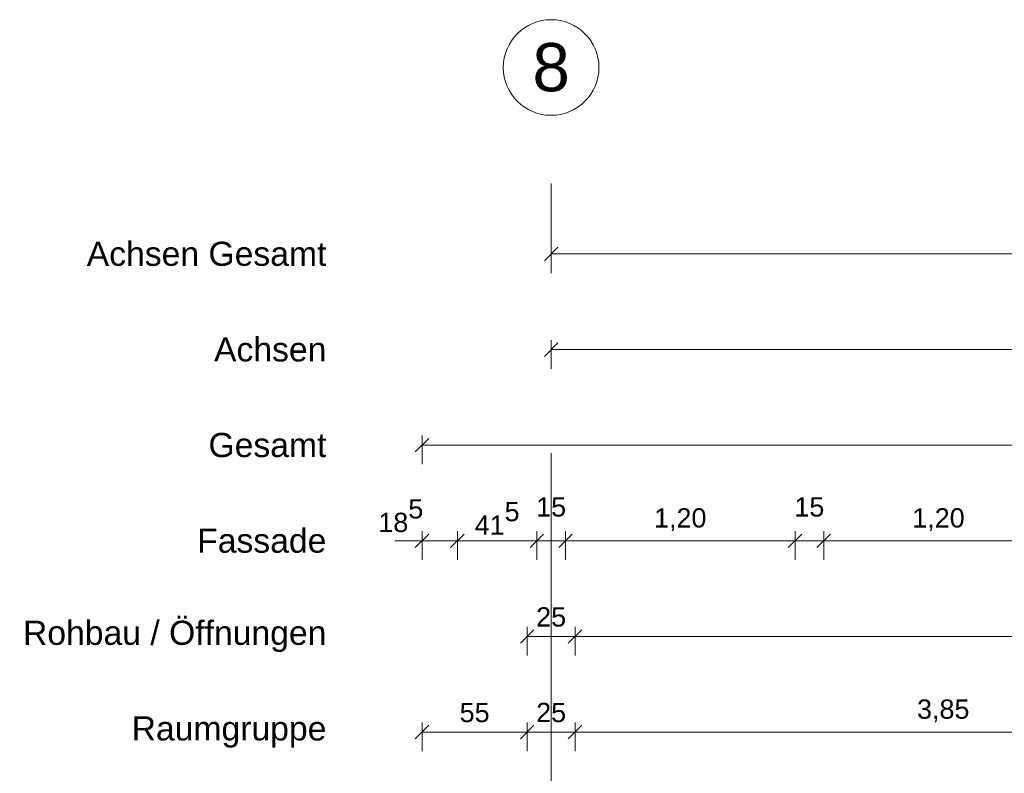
# Model space of a CAD drawing. Header units: metres. Extents: x -49 to 152, y -127 to 99.
# Tile 54 of 177: x -41.93 to -36.78, y 1.46 to 5.4. Entities that reach past the tile are written whole.
import ezdxf

# ---------------------------------------------------------------- set-up
doc = ezdxf.new("R2010")
doc.units = ezdxf.units.M
doc.header["$PDMODE"] = 1
doc.header["$PDSIZE"] = -2
doc.linetypes.add('Achsen 01', pattern=[5.291531, 3.175, -1.058062, 0.352704, -0.705764])
doc.layers.get('0').update_dxf_attribs({"lineweight": 25})
for name, color, linetype, lineweight in [('_GRU (2D)', 7, 'Continuous', 9), ('_OG 3 (2D)', 7, 'Continuous', 9), ('Bemaßung-Bemaßung', 7, 'Continuous', 9)]:
    doc.layers.add(name, color=color, linetype=linetype, lineweight=lineweight)
doc.layers.add('AV1-Achsen', color=1, linetype='Achsen 01', lineweight=18, true_color=0xff0000)
doc.layers.get('0').freeze()
doc.styles.add('Arial', font='arial.ttf')
doc.dimstyles.new('COE 50', dxfattribs={"dimtxt": 100.872396, "dimasz": 0.001414, "dimexe": 0.001, "dimexo": 0.01, "dimgap": 0.001, "dimtad": 1, "dimdec": 3, "dimtxsty": 'Arial', "dimblk": 'VW_SLASH-3', "dimblk1": 'VW_SLASH-3', "dimblk2": 'VW_SLASH-3', "dimcen": 0, "dimadec": 3, "dimazin": 0, "dimtfac": 0.8, "dimtdec": 3, "dimtix": 1, "dimtmove": 0, "dimatfit": 0, "dimldrblk": 'VW_SLASH-2', "dimfxl": 0.002, "dimfxlon": 1, "dimfrac": 2, "dimtolj": 1, "dimarcsym": 0})

# ---------------------------------------------------------------- blocks, each defined once
blk = doc.blocks.new('VW_SLASH-3')
at = {"color": 0, "linetype": 'ByBlock', "lineweight": -2, "transparency": 16777216}
blk.add_line((0, 0), (-1, 0), dxfattribs=at)
at = {"color": 0, "linetype": 'Continuous', "lineweight": 15, "transparency": 16777216, "flags": 128}
blk.add_lwpolyline([(0.5, 0.5), (-0.5, -0.5)], dxfattribs=at)
blk = doc.blocks.new('*D601')
at = {"layer": 'Bemaßung-Bemaßung', "color": 0, "lineweight": -2}
for p, q in [((-39.825, 3.075), (-39.825, 3.225)), ((0.675, 3.075), (0.675, 3.225)), ((-39.7543, 3.175), (0.6043, 3.175))]:
    blk.add_line(p, q, dxfattribs=at)
at = {"layer": 'Defpoints', "color": 0}
for p in [(0.675, 3.175), (-39.825, 0), (0.675, 0)]:
    blk.add_point(p, dxfattribs=at)
at = {"layer": 'Bemaßung-Bemaßung', "color": 0, "lineweight": -2, "xscale": 0.070693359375, "yscale": 0.070693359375, "zscale": 0.070693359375, "rotation": 180}
blk.add_blockref('VW_SLASH-3', (-39.825, 3.175), dxfattribs=at)
at = {"layer": 'Bemaßung-Bemaßung', "color": 0, "lineweight": -2, "xscale": 0.070693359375, "yscale": 0.070693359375, "zscale": 0.070693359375}
blk.add_blockref('VW_SLASH-3', (0.675, 3.175), dxfattribs=at)
at = {"layer": 'Bemaßung-Bemaßung', "color": 0, "insert": (-19.575, 3.2856), "char_height": 0.10087, "attachment_point": 5, "style": 'Arial'}
blk.add_mtext('\\A1;40,50', dxfattribs=at)
blk = doc.blocks.new('VW_SLASH-2')
at = {"color": 0, "linetype": 'ByBlock', "lineweight": -2, "transparency": 16777216}
blk.add_line((0, 0), (-1, 0), dxfattribs=at)
at = {"color": 0, "linetype": 'Continuous', "lineweight": 15, "transparency": 16777216, "flags": 128}
blk.add_lwpolyline([(0.5, 0.5), (-0.5, -0.5)], dxfattribs=at)
blk = doc.blocks.new('*D602')
at = {"layer": 'Bemaßung-Bemaßung', "color": 0, "lineweight": -2}
for p, q in [((-39.15, 3.575), (-39.15, 3.725)), ((-33.75, 3.575), (-33.75, 3.725)), ((-33.8207, 3.675), (-39.0793, 3.675))]:
    blk.add_line(p, q, dxfattribs=at)
at = {"layer": 'Defpoints', "color": 0}
for p in [(-39.15, 3.675), (-39.15, 0), (-33.75, 0)]:
    blk.add_point(p, dxfattribs=at)
at = {"layer": 'Bemaßung-Bemaßung', "color": 0, "lineweight": -2, "xscale": 0.070693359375, "yscale": 0.070693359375, "zscale": 0.070693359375, "rotation": 180}
blk.add_blockref('VW_SLASH-3', (-39.15, 3.675), dxfattribs=at)
at = {"layer": 'Bemaßung-Bemaßung', "color": 0, "lineweight": -2, "xscale": 0.070693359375, "yscale": 0.070693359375, "zscale": 0.070693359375}
blk.add_blockref('VW_SLASH-3', (-33.75, 3.675), dxfattribs=at)
at = {"layer": 'Bemaßung-Bemaßung', "color": 0, "insert": (-36.45, 3.7856), "char_height": 0.10087, "attachment_point": 5, "style": 'Arial'}
blk.add_mtext('\\A1;5,40', dxfattribs=at)
blk = doc.blocks.new('*D609')
at = {"layer": 'Bemaßung-Bemaßung', "color": 0, "lineweight": -2}
for p, q in [((-39.15, 4.075), (-39.15, 4.225)), ((0, 4.075), (0, 4.225)), ((-39.0793, 4.175), (-0.0707, 4.175))]:
    blk.add_line(p, q, dxfattribs=at)
at = {"layer": 'Defpoints', "color": 0}
for p in [(0, 4.175), (-39.15, 0), (0, 0)]:
    blk.add_point(p, dxfattribs=at)
at = {"layer": 'Bemaßung-Bemaßung', "color": 0, "lineweight": -2, "xscale": 0.070693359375, "yscale": 0.070693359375, "zscale": 0.070693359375, "rotation": 180}
blk.add_blockref('VW_SLASH-3', (-39.15, 4.175), dxfattribs=at)
at = {"layer": 'Bemaßung-Bemaßung', "color": 0, "lineweight": -2, "xscale": 0.070693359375, "yscale": 0.070693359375, "zscale": 0.070693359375}
blk.add_blockref('VW_SLASH-3', (0, 4.175), dxfattribs=at)
at = {"layer": 'Bemaßung-Bemaßung', "color": 0, "insert": (-19.575, 4.3159), "char_height": 0.15131, "attachment_point": 5, "style": 'Arial'}
blk.add_mtext('\\A1;39,15', dxfattribs=at)
blk = doc.blocks.new('*D665')
at = {"layer": 'Bemaßung-Bemaßung', "color": 0, "linetype": 'Continuous', "lineweight": -2}
for p, q in [((-37.725, 2.575), (-37.725, 2.725)), ((-36.525, 2.575), (-36.525, 2.725)), ((-37.6543, 2.675), (-36.5957, 2.675))]:
    blk.add_line(p, q, dxfattribs=at)
at = {"layer": 'Defpoints', "color": 0}
for p in [(-36.525, 2.675), (-37.725, 0.675), (-36.525, 0.675)]:
    blk.add_point(p, dxfattribs=at)
at = {"layer": 'Bemaßung-Bemaßung', "color": 0, "lineweight": -2, "xscale": 0.070693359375, "yscale": 0.070693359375, "zscale": 0.070693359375, "rotation": 180}
blk.add_blockref('VW_SLASH-3', (-37.725, 2.675), dxfattribs=at)
at = {"layer": 'Bemaßung-Bemaßung', "color": 0, "lineweight": -2, "xscale": 0.070693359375, "yscale": 0.070693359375, "zscale": 0.070693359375}
blk.add_blockref('VW_SLASH-3', (-36.525, 2.675), dxfattribs=at)
at = {"layer": 'Bemaßung-Bemaßung', "color": 0, "insert": (-37.125, 2.7856), "char_height": 0.10087, "attachment_point": 5, "style": 'Arial'}
blk.add_mtext('\\A1;1,20', dxfattribs=at)
blk = doc.blocks.new('*D666')
at = {"layer": 'Bemaßung-Bemaßung', "color": 0, "linetype": 'Continuous', "lineweight": -2}
for p, q in [((-37.875, 2.575), (-37.875, 2.725)), ((-37.725, 2.575), (-37.725, 2.725)), ((-37.9457, 2.675), (-38.0164, 2.675)), ((-37.875, 2.675), (-37.725, 2.675)), ((-37.6543, 2.675), (-37.5836, 2.675))]:
    blk.add_line(p, q, dxfattribs=at)
at = {"layer": 'Defpoints', "color": 0}
for p in [(-37.725, 2.675), (-37.875, 0.675), (-37.725, 0.675)]:
    blk.add_point(p, dxfattribs=at)
at = {"layer": 'Bemaßung-Bemaßung', "color": 0, "lineweight": -2, "xscale": 0.070693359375, "yscale": 0.070693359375, "zscale": 0.070693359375}
blk.add_blockref('VW_SLASH-3', (-37.875, 2.675), dxfattribs=at)
at = {"layer": 'Bemaßung-Bemaßung', "color": 0, "lineweight": -2, "xscale": 0.070693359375, "yscale": 0.070693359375, "zscale": 0.070693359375, "rotation": 180}
blk.add_blockref('VW_SLASH-3', (-37.725, 2.675), dxfattribs=at)
at = {"layer": 'Bemaßung-Bemaßung', "color": 0, "insert": (-37.8, 2.8515), "char_height": 0.10087, "attachment_point": 5, "style": 'Arial'}
blk.add_mtext('\\A1;15', dxfattribs=at)
blk = doc.blocks.new('*D667')
at = {"layer": 'Bemaßung-Bemaßung', "color": 0, "linetype": 'Continuous', "lineweight": -2}
for p, q in [((-39.075, 2.575), (-39.075, 2.725)), ((-37.875, 2.575), (-37.875, 2.725)), ((-39.0043, 2.675), (-37.9457, 2.675))]:
    blk.add_line(p, q, dxfattribs=at)
at = {"layer": 'Defpoints', "color": 0}
for p in [(-37.875, 2.675), (-39.075, 0.675), (-37.875, 0.675)]:
    blk.add_point(p, dxfattribs=at)
at = {"layer": 'Bemaßung-Bemaßung', "color": 0, "lineweight": -2, "xscale": 0.070693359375, "yscale": 0.070693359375, "zscale": 0.070693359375, "rotation": 180}
blk.add_blockref('VW_SLASH-3', (-39.075, 2.675), dxfattribs=at)
at = {"layer": 'Bemaßung-Bemaßung', "color": 0, "lineweight": -2, "xscale": 0.070693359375, "yscale": 0.070693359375, "zscale": 0.070693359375}
blk.add_blockref('VW_SLASH-3', (-37.875, 2.675), dxfattribs=at)
at = {"layer": 'Bemaßung-Bemaßung', "color": 0, "insert": (-38.475, 2.7856), "char_height": 0.10087, "attachment_point": 5, "style": 'Arial'}
blk.add_mtext('\\A1;1,20', dxfattribs=at)
blk = doc.blocks.new('*D668')
at = {"layer": 'Bemaßung-Bemaßung', "color": 0, "linetype": 'Continuous', "lineweight": -2}
for p, q in [((-39.225, 2.575), (-39.225, 2.725)), ((-39.075, 2.575), (-39.075, 2.725)), ((-39.2957, 2.675), (-39.3664, 2.675)), ((-39.225, 2.675), (-39.075, 2.675)), ((-39.0043, 2.675), (-38.9336, 2.675))]:
    blk.add_line(p, q, dxfattribs=at)
at = {"layer": 'Defpoints', "color": 0}
for p in [(-39.075, 2.675), (-39.225, 0.675), (-39.075, 0.675)]:
    blk.add_point(p, dxfattribs=at)
at = {"layer": 'Bemaßung-Bemaßung', "color": 0, "lineweight": -2, "xscale": 0.070693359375, "yscale": 0.070693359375, "zscale": 0.070693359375}
blk.add_blockref('VW_SLASH-3', (-39.225, 2.675), dxfattribs=at)
at = {"layer": 'Bemaßung-Bemaßung', "color": 0, "lineweight": -2, "xscale": 0.070693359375, "yscale": 0.070693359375, "zscale": 0.070693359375, "rotation": 180}
blk.add_blockref('VW_SLASH-3', (-39.075, 2.675), dxfattribs=at)
at = {"layer": 'Bemaßung-Bemaßung', "color": 0, "insert": (-39.15, 2.8515), "char_height": 0.10087, "attachment_point": 5, "style": 'Arial'}
blk.add_mtext('\\A1;15', dxfattribs=at)
blk = doc.blocks.new('*D669')
at = {"layer": 'Bemaßung-Bemaßung', "color": 0, "linetype": 'Continuous', "lineweight": -2}
for p, q in [((-39.64, 2.575), (-39.64, 2.725)), ((-39.225, 2.575), (-39.225, 2.725)), ((-39.5693, 2.675), (-39.2957, 2.675))]:
    blk.add_line(p, q, dxfattribs=at)
at = {"layer": 'Defpoints', "color": 0}
for p in [(-39.225, 2.675), (-39.225, 0.675), (-39.64, 0.49)]:
    blk.add_point(p, dxfattribs=at)
at = {"layer": 'Bemaßung-Bemaßung', "color": 0, "lineweight": -2, "xscale": 0.070693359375, "yscale": 0.070693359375, "zscale": 0.070693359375, "rotation": 180}
blk.add_blockref('VW_SLASH-3', (-39.64, 2.675), dxfattribs=at)
at = {"layer": 'Bemaßung-Bemaßung', "color": 0, "lineweight": -2, "xscale": 0.070693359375, "yscale": 0.070693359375, "zscale": 0.070693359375}
blk.add_blockref('VW_SLASH-3', (-39.225, 2.675), dxfattribs=at)
at = {"layer": 'Bemaßung-Bemaßung', "color": 0, "insert": (-39.4325, 2.7924), "char_height": 0.100872, "attachment_point": 5, "style": 'Arial'}
blk.add_mtext('\\A1;41\\S5^ ;', dxfattribs=at)
blk = doc.blocks.new('*D670')
at = {"layer": 'Bemaßung-Bemaßung', "color": 0, "linetype": 'Continuous', "lineweight": -2}
for p, q in [((-39.825, 2.575), (-39.825, 2.725)), ((-39.64, 2.575), (-39.64, 2.725)), ((-39.8957, 2.675), (-39.9664, 2.675)), ((-39.825, 2.675), (-39.64, 2.675)), ((-39.5693, 2.675), (-39.4986, 2.675))]:
    blk.add_line(p, q, dxfattribs=at)
at = {"layer": 'Defpoints', "color": 0}
for p in [(-39.64, 2.675), (-39.64, 0.49), (-39.825, 0.075)]:
    blk.add_point(p, dxfattribs=at)
at = {"layer": 'Bemaßung-Bemaßung', "color": 0, "lineweight": -2, "xscale": 0.070693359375, "yscale": 0.070693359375, "zscale": 0.070693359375}
blk.add_blockref('VW_SLASH-3', (-39.825, 2.675), dxfattribs=at)
at = {"layer": 'Bemaßung-Bemaßung', "color": 0, "lineweight": -2, "xscale": 0.070693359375, "yscale": 0.070693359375, "zscale": 0.070693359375, "rotation": 180}
blk.add_blockref('VW_SLASH-3', (-39.64, 2.675), dxfattribs=at)
at = {"layer": 'Bemaßung-Bemaßung', "color": 0, "insert": (-39.936, 2.806), "char_height": 0.100872, "attachment_point": 5, "style": 'Arial'}
blk.add_mtext('\\A1;18\\S5^ ;', dxfattribs=at)
blk = doc.blocks.new('*D671')
at = {"layer": 'Bemaßung-Bemaßung', "color": 0, "lineweight": -2}
for p, q in [((-39.275, 2.075), (-39.275, 2.225)), ((-39.025, 2.075), (-39.025, 2.225)), ((-39.0957, 2.175), (-39.2043, 2.175))]:
    blk.add_line(p, q, dxfattribs=at)
at = {"layer": 'Defpoints', "color": 0}
for p in [(-39.275, 2.175), (-39.275, 0.125), (-39.025, -0.125)]:
    blk.add_point(p, dxfattribs=at)
at = {"layer": 'Bemaßung-Bemaßung', "color": 0, "lineweight": -2, "xscale": 0.070693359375, "yscale": 0.070693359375, "zscale": 0.070693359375, "rotation": 180}
blk.add_blockref('VW_SLASH-3', (-39.275, 2.175), dxfattribs=at)
at = {"layer": 'Bemaßung-Bemaßung', "color": 0, "lineweight": -2, "xscale": 0.070693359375, "yscale": 0.070693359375, "zscale": 0.070693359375}
blk.add_blockref('VW_SLASH-3', (-39.025, 2.175), dxfattribs=at)
at = {"layer": 'Bemaßung-Bemaßung', "color": 0, "insert": (-39.15, 2.2765), "char_height": 0.10087, "attachment_point": 5, "style": 'Arial'}
blk.add_mtext('\\A1;25', dxfattribs=at)
blk = doc.blocks.new('*D672')
at = {"layer": 'Bemaßung-Bemaßung', "color": 0, "lineweight": -2}
for p, q in [((-39.025, 2.075), (-39.025, 2.225)), ((-18.775, 2.075), (-18.775, 2.225)), ((-18.8457, 2.175), (-38.9543, 2.175))]:
    blk.add_line(p, q, dxfattribs=at)
at = {"layer": 'Defpoints', "color": 0}
for p in [(-39.025, 2.175), (-39.025, -0.125), (-18.775, -0.125)]:
    blk.add_point(p, dxfattribs=at)
at = {"layer": 'Bemaßung-Bemaßung', "color": 0, "lineweight": -2, "xscale": 0.070693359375, "yscale": 0.070693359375, "zscale": 0.070693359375, "rotation": 180}
blk.add_blockref('VW_SLASH-3', (-39.025, 2.175), dxfattribs=at)
at = {"layer": 'Bemaßung-Bemaßung', "color": 0, "lineweight": -2, "xscale": 0.070693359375, "yscale": 0.070693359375, "zscale": 0.070693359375}
blk.add_blockref('VW_SLASH-3', (-18.775, 2.175), dxfattribs=at)
at = {"layer": 'Bemaßung-Bemaßung', "color": 0, "insert": (-28.9, 2.2856), "char_height": 0.10087, "attachment_point": 5, "style": 'Arial'}
blk.add_mtext('\\A1;20,25', dxfattribs=at)
blk = doc.blocks.new('*D763')
at = {"layer": 'Bemaßung-Bemaßung', "color": 0, "linetype": 'Continuous', "lineweight": -2}
for p, q in [((-39.825, 1.575), (-39.825, 1.725)), ((-39.275, 1.575), (-39.275, 1.725)), ((-39.3457, 1.675), (-39.7543, 1.675))]:
    blk.add_line(p, q, dxfattribs=at)
at = {"layer": 'Defpoints', "color": 0}
for p in [(-39.825, 1.675), (-39.825, 0.675), (-39.275, 0.125)]:
    blk.add_point(p, dxfattribs=at)
at = {"layer": 'Bemaßung-Bemaßung', "color": 0, "lineweight": -2, "xscale": 0.070693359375, "yscale": 0.070693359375, "zscale": 0.070693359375, "rotation": 180}
blk.add_blockref('VW_SLASH-3', (-39.825, 1.675), dxfattribs=at)
at = {"layer": 'Bemaßung-Bemaßung', "color": 0, "lineweight": -2, "xscale": 0.070693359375, "yscale": 0.070693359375, "zscale": 0.070693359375}
blk.add_blockref('VW_SLASH-3', (-39.275, 1.675), dxfattribs=at)
at = {"layer": 'Bemaßung-Bemaßung', "color": 0, "insert": (-39.55, 1.7763), "char_height": 0.10087, "attachment_point": 5, "style": 'Arial'}
blk.add_mtext('\\A1;55', dxfattribs=at)
blk = doc.blocks.new('*D764')
at = {"layer": 'Bemaßung-Bemaßung', "color": 0, "linetype": 'Continuous', "lineweight": -2}
for p, q in [((-39.275, 1.575), (-39.275, 1.725)), ((-39.025, 1.575), (-39.025, 1.725)), ((-39.0957, 1.675), (-39.2043, 1.675))]:
    blk.add_line(p, q, dxfattribs=at)
at = {"layer": 'Defpoints', "color": 0}
for p in [(-39.275, 1.675), (-39.275, 0.125), (-39.025, -0.125)]:
    blk.add_point(p, dxfattribs=at)
at = {"layer": 'Bemaßung-Bemaßung', "color": 0, "lineweight": -2, "xscale": 0.070693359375, "yscale": 0.070693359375, "zscale": 0.070693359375, "rotation": 180}
blk.add_blockref('VW_SLASH-3', (-39.275, 1.675), dxfattribs=at)
at = {"layer": 'Bemaßung-Bemaßung', "color": 0, "lineweight": -2, "xscale": 0.070693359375, "yscale": 0.070693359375, "zscale": 0.070693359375}
blk.add_blockref('VW_SLASH-3', (-39.025, 1.675), dxfattribs=at)
at = {"layer": 'Bemaßung-Bemaßung', "color": 0, "insert": (-39.15, 1.7765), "char_height": 0.10087, "attachment_point": 5, "style": 'Arial'}
blk.add_mtext('\\A1;25', dxfattribs=at)
blk = doc.blocks.new('*D765')
at = {"layer": 'Bemaßung-Bemaßung', "color": 0, "linetype": 'Continuous', "lineweight": -2}
for p, q in [((-39.025, 1.575), (-39.025, 1.725)), ((-35.175, 1.575), (-35.175, 1.725)), ((-35.2457, 1.675), (-38.9543, 1.675))]:
    blk.add_line(p, q, dxfattribs=at)
at = {"layer": 'Defpoints', "color": 0}
for p in [(-39.025, 1.675), (-39.025, -0.125), (-35.175, -0.125)]:
    blk.add_point(p, dxfattribs=at)
at = {"layer": 'Bemaßung-Bemaßung', "color": 0, "lineweight": -2, "xscale": 0.070693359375, "yscale": 0.070693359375, "zscale": 0.070693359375, "rotation": 180}
blk.add_blockref('VW_SLASH-3', (-39.025, 1.675), dxfattribs=at)
at = {"layer": 'Bemaßung-Bemaßung', "color": 0, "lineweight": -2, "xscale": 0.070693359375, "yscale": 0.070693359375, "zscale": 0.070693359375}
blk.add_blockref('VW_SLASH-3', (-35.175, 1.675), dxfattribs=at)
at = {"layer": 'Bemaßung-Bemaßung', "color": 0, "insert": (-37.1, 1.7856), "char_height": 0.10087, "attachment_point": 5, "style": 'Arial'}
blk.add_mtext('\\A1;3,85', dxfattribs=at)
blk = doc.blocks.new('Group-878')
at = {"layer": 'AV1-Achsen'}
blk.add_line((-39.15, -26.5), (-39.15, 4.9), dxfattribs=at)
at = {"layer": 'AV1-Achsen', "linetype": 'Continuous'}
blk.add_circle((-39.15, 5.15), 0.25, dxfattribs=at)
at = {"layer": 'AV1-Achsen', "insert": (-39.15, 5.15), "char_height": 0.2522, "attachment_point": 5, "line_spacing_factor": 0.969122, "style": 'Arial'}
blk.add_mtext('8', dxfattribs=at)
blk = doc.blocks.new('GRU (2D)')
at = {"layer": 'AV1-Achsen', "color": 7}
blk.add_blockref('Group-878', (0, 0), dxfattribs=at)
blk = doc.blocks.new('OG 3 (2D)')
at = {"layer": 'Bemaßung-Bemaßung', "color": 1, "char_height": 0.12609, "attachment_point": 6, "line_spacing_factor": 0.969122, "style": 'Arial'}
for s, insert in [('Achsen Gesamt', (-40.325, 4.175)), ('Achsen', (-40.325, 3.675))]:
    blk.add_mtext(s, dxfattribs=dict(at, insert=insert))
at = {"layer": 'Bemaßung-Bemaßung', "char_height": 0.12609, "attachment_point": 6, "line_spacing_factor": 0.969122, "style": 'Arial'}
for s, insert in [('Gesamt', (-40.325, 3.175)), ('Fassade', (-40.325, 2.675)), ('Rohbau / Öffnungen', (-40.325, 2.175)), ('Raumgruppe', (-40.325, 1.675))]:
    blk.add_mtext(s, dxfattribs=dict(at, insert=insert))
at = {"layer": 'Bemaßung-Bemaßung', "color": 1}
dim = blk.add_linear_dim(base=(0, 4.175), p1=(-39.15, 0), p2=(0, 0), text='39,15', dimstyle='COE 50', override={"dimtxt": 0.151309, "dimasz": 0.070693, "dimexe": 0.05, "dimgap": 0.05, "dimpost": '<>', "dimtxsty": 'Arial', "dimtmove": 2, "dimfxl": 0.1}, dxfattribs=at)
dim.commit()
dim.dimension.update_dxf_attribs({"geometry": '*D609', "text_midpoint": (-19.575, 4.3159)})
dim = blk.add_aligned_dim(p1=(-33.75, 0), p2=(-39.15, 0), distance=-3.675, text='5,40', dimstyle='COE 50', override={"dimtxt": 0.100872, "dimasz": 0.070693, "dimexe": 0.05, "dimgap": 0.05, "dimpost": '<>', "dimtxsty": 'Arial', "dimtmove": 2, "dimfxl": 0.1}, dxfattribs=at)
dim.commit()
dim.dimension.update_dxf_attribs({"geometry": '*D602', "text_midpoint": (-36.45, 3.7856)})
at = {"layer": 'Bemaßung-Bemaßung'}
for base, p1, p2, text, picture, middle in [((0.675, 3.175), (-39.825, 0), (0.675, 0), '40,50', '*D601', (-19.575, 3.2856)), ((-39.275, 2.175), (-39.025, -0.125), (-39.275, 0.125), '25', '*D671', (-39.15, 2.2765)), ((-39.025, 2.175), (-18.775, -0.125), (-39.025, -0.125), '20,25', '*D672', (-28.9, 2.2856))]:
    dim = blk.add_linear_dim(base=base, p1=p1, p2=p2, text=text, dimstyle='COE 50', override={"dimtxt": 0.100872, "dimasz": 0.070693, "dimexe": 0.05, "dimgap": 0.05, "dimpost": '<>', "dimtxsty": 'Arial', "dimtmove": 2, "dimfxl": 0.1}, dxfattribs=at)
    dim.commit()
    dim.dimension.update_dxf_attribs({"geometry": picture, "text_midpoint": middle})
at = {"layer": 'Bemaßung-Bemaßung', "linetype": 'Continuous'}
for base, p1, p2, text, override, picture, middle in [((-39.075, 2.675), (-39.225, 0.675), (-39.075, 0.675), '15', {"dimtxt": 0.100872, "dimasz": 0.070693, "dimexe": 0.05, "dimgap": 0.05, "dimpost": '<>', "dimtxsty": 'Arial', "dimtix": 0, "dimtmove": 2, "dimfxl": 0.1}, '*D668', (-39.15, 2.8515)), ((-37.725, 2.675), (-37.875, 0.675), (-37.725, 0.675), '15', {"dimtxt": 0.100872, "dimasz": 0.070693, "dimexe": 0.05, "dimgap": 0.05, "dimpost": '<>', "dimtxsty": 'Arial', "dimtix": 0, "dimtmove": 2, "dimfxl": 0.1}, '*D666', (-37.8, 2.8515)), ((-39.225, 2.675), (-39.64, 0.49), (-39.225, 0.675), '41\\S5^ ;', {"dimtxt": 0.100872, "dimasz": 0.070693, "dimexe": 0.05, "dimgap": 0.05, "dimpost": '<>', "dimtxsty": 'Arial', "dimtmove": 2, "dimfxl": 0.1}, '*D669', (-39.4325, 2.7924)), ((-37.875, 2.675), (-39.075, 0.675), (-37.875, 0.675), '1,20', {"dimtxt": 0.100872, "dimasz": 0.070693, "dimexe": 0.05, "dimgap": 0.05, "dimpost": '<>', "dimtxsty": 'Arial', "dimtmove": 2, "dimfxl": 0.1}, '*D667', (-38.475, 2.7856)), ((-36.525, 2.675), (-37.725, 0.675), (-36.525, 0.675), '1,20', {"dimtxt": 0.100872, "dimasz": 0.070693, "dimexe": 0.05, "dimgap": 0.05, "dimpost": '<>', "dimtxsty": 'Arial', "dimtmove": 2, "dimfxl": 0.1}, '*D665', (-37.125, 2.7856)), ((-39.825, 1.675), (-39.275, 0.125), (-39.825, 0.675), '55', {"dimtxt": 0.100872, "dimasz": 0.070693, "dimexe": 0.05, "dimgap": 0.05, "dimpost": '<>', "dimtxsty": 'Arial', "dimtmove": 2, "dimfxl": 0.1}, '*D763', (-39.55, 1.7763)), ((-39.275, 1.675), (-39.025, -0.125), (-39.275, 0.125), '25', {"dimtxt": 0.100872, "dimasz": 0.070693, "dimexe": 0.05, "dimgap": 0.05, "dimpost": '<>', "dimtxsty": 'Arial', "dimtmove": 2, "dimfxl": 0.1}, '*D764', (-39.15, 1.7765)), ((-39.025, 1.675), (-35.175, -0.125), (-39.025, -0.125), '3,85', {"dimtxt": 0.100872, "dimasz": 0.070693, "dimexe": 0.05, "dimgap": 0.05, "dimpost": '<>', "dimtxsty": 'Arial', "dimtmove": 2, "dimfxl": 0.1}, '*D765', (-37.1, 1.7856))]:
    dim = blk.add_linear_dim(base=base, p1=p1, p2=p2, text=text, dimstyle='COE 50', override=override, dxfattribs=at)
    dim.commit()
    dim.dimension.update_dxf_attribs({"geometry": picture, "text_midpoint": middle})
dim = blk.add_linear_dim(base=(-39.64, 2.675), p1=(-39.825, 0.075), p2=(-39.64, 0.49), text='18\\S5^ ;', dimstyle='COE 50', override={"dimtxt": 0.100872, "dimasz": 0.070693, "dimexe": 0.05, "dimgap": 0.05, "dimpost": '<>', "dimtxsty": 'Arial', "dimtix": 0, "dimtmove": 2, "dimfxl": 0.1}, dxfattribs=at)
dim.commit()
dim.dimension.update_dxf_attribs({"geometry": '*D670', "text_midpoint": (-39.936, 2.806), "dimtype": 160})

msp = doc.modelspace()

# ---------------------------------------------------------------- block references
at = {"layer": '_OG 3 (2D)'}
msp.add_blockref('OG 3 (2D)', (0, 0), dxfattribs=at)

# ---------------------------------------------------------------- next in the draw order: block references
at = {"layer": '_GRU (2D)'}
msp.add_blockref('GRU (2D)', (0, 0), dxfattribs=at)

doc.saveas('drawing.dxf')
